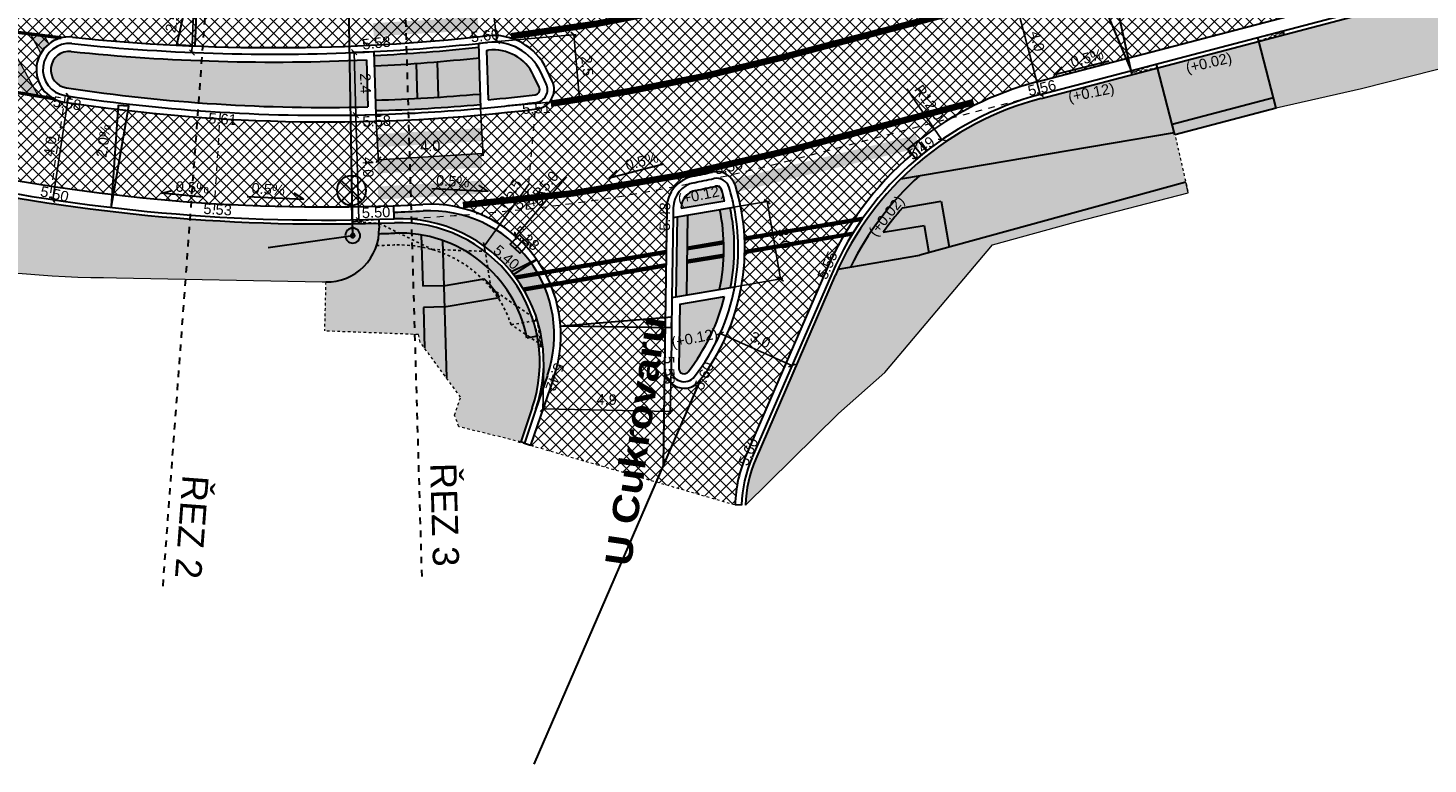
# Model space of a CAD drawing. Extents: x -698823 to -696424, y -1038555 to -1037403.
# Tile 32 of 42: x -696815 to -696761, y -1037972 to -1037944. Entities that reach past the tile are written whole.
import ezdxf
from ezdxf.enums import TextEntityAlignment as Align

# ---------------------------------------------------------------- set-up
doc = ezdxf.new("R2010")
doc.units = 0
for name, pattern in [('ČÁRKOVANÁ10-10', [0.2, 0.1, -0.1]), ('ČÁRKOVANÁ100-100', [2, 1, -1]), ('ČÁRKOVANÁ25-25', [0.5, 0.25, -0.25])]:
    doc.linetypes.add(name, pattern=pattern)
for name, color, linetype, lineweight in [('1-Koty 250', 7, 'Continuous', 25), ('1-Návrh', 1, 'Continuous', 30), ('1-návrh-parková obruba', 22, 'Continuous', 30), ('1-návrh-parková obruba-převýšená', 142, 'Continuous', 30), ('1-návrh-stávající obruby', 21, 'ČÁRKOVANÁ10-10', 30), ('1-návrh-varovný pás', 34, 'Continuous', 30), ('1-návrh-VP', 30, 'Continuous', 30), ('1-návrh-zakončení na stav', 1, 'ČÁRKOVANÁ10-10', 15), ('1-popis 250', 7, 'Continuous', 30), ('1-rampy', 12, 'ČÁRKOVANÁ10-10', 25), ('1-VDZ', 150, 'Continuous', 30), ('1-vpusti', 24, 'Continuous', 30), ('1-řezy', 7, 'ČÁRKOVANÁ25-25', 30), ('1-šrafy-chodník', 41, 'Continuous', 5), ('1-šrafy-komunikace', 254, 'Continuous', 5), ('1-šrafy-ostrůvky', 251, 'Continuous', 5), ('1-šrafy-pojížděný pás', 53, 'Continuous', 5), ('1-šrafy-varovné pásy', 43, 'Continuous', 5), ('1-šrafy-vjezdy', 21, 'Continuous', 5), ('1-šrafy-zeleň', 71, 'Continuous', 5), ('2-VO', 6, 'Continuous', 30), ('2-výšky', 5, 'Continuous', 30)]:
    doc.layers.add(name, color=color, linetype=linetype, lineweight=lineweight)
doc.styles.add('arial', font='arial.ttf')
doc.styles.add('arial black', font='txt')
doc.styles.get("Standard").update_dxf_attribs({"font": 'arial.ttf'})
doc.linetypes.add('VEŘEJNÉ_OSVĚTLENÍ', pattern='A,12.7,-5.08,["VO",Standard,S=2.54,R=0,X=-2.54,Y=-1.27],-5.08', length=22.86)
doc.dimstyles.new('250', dxfattribs={"dimtxt": 0.4, "dimasz": 0.2, "dimexe": 0.09, "dimexo": 0, "dimgap": 0.2, "dimtad": 1, "dimdec": 1, "dimrnd": 0.01, "dimzin": 0, "dimdsep": 46, "dimtxsty": 'arial', "dimblk1": 'OBLIQUE', "dimblk2": 'OBLIQUE', "dimsah": 1, "dimcen": 0, "dimclrd": 256, "dimclre": 256, "dimclrt": 256, "dimazin": 0, "dimtfac": 1, "dimtdec": 1, "dimtofl": 0, "dimtmove": 0, "dimatfit": 3, "dimldrblk": 'OBLIQUE', "dimfxl": 1, "dimtolj": 1, "dimtzin": 0, "dimlwd": -1, "dimlwe": -1, "dimarcsym": 0})

# ---------------------------------------------------------------- blocks, each defined once
blk = doc.blocks.new('_OBLIQUE')
at = {"color": 0, "linetype": 'ByBlock'}
blk.add_line((-0.5, -0.5), (0.5, 0.5), dxfattribs=at)
blk = doc.blocks.new('*D99')
at = {"layer": '1-Koty 250'}
for p, q in [((-696808.412, -1037941.021), (-696808.581, -1037945.018)), ((-696808.412, -1037941.021), (-696808.322, -1037941.025)), ((-696808.581, -1037945.018), (-696808.491, -1037945.022))]:
    blk.add_line(p, q, dxfattribs=at)
at = {"layer": '1-Koty 250', "xscale": 0.2, "yscale": 0.2, "zscale": 0.2}
for p, rotation in [((-696808.412, -1037941.021), 87.58189441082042), ((-696808.581, -1037945.018), 267.5818944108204)]:
    blk.add_blockref('_OBLIQUE', p, dxfattribs=dict(at, rotation=rotation))
at = {"layer": '1-Koty 250', "insert": (-696808.9, -1037943.003), "char_height": 0.4, "attachment_point": 5, "rotation": 87.5819, "style": 'arial'}
blk.add_mtext('\\A1;4.0', dxfattribs=at)
blk = doc.blocks.new('*D100')
at = {"layer": '1-Koty 250'}
for p, q in [((-696797.734, -1037940.656), (-696797.287, -1037940.607)), ((-696796.935, -1037944.592), (-696797.376, -1037940.617)), ((-696797.293, -1037944.632), (-696796.846, -1037944.582))]:
    blk.add_line(p, q, dxfattribs=at)
at = {"layer": '1-Koty 250', "xscale": 0.2, "yscale": 0.2, "zscale": 0.2}
for p, rotation in [((-696797.376, -1037940.617), 96.33503988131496), ((-696796.935, -1037944.592), 276.335039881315)]:
    blk.add_blockref('_OBLIQUE', p, dxfattribs=dict(at, rotation=rotation))
at = {"layer": '1-Koty 250', "insert": (-696796.754, -1037942.56), "char_height": 0.4, "attachment_point": 5, "rotation": 276.335, "style": 'arial'}
blk.add_mtext('\\A1;4.0', dxfattribs=at)
blk = doc.blocks.new('*D101')
at = {"layer": '1-Koty 250'}
for p, q in [((-696813.294, -1037946.684), (-696813.897, -1037950.638)), ((-696813.42, -1037946.665), (-696813.205, -1037946.697)), ((-696814.023, -1037950.619), (-696813.808, -1037950.652))]:
    blk.add_line(p, q, dxfattribs=at)
at = {"layer": '1-Koty 250', "xscale": 0.2, "yscale": 0.2, "zscale": 0.2}
for p, rotation in [((-696813.294, -1037946.684), 81.33117479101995), ((-696813.897, -1037950.638), 261.33117479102)]:
    blk.add_blockref('_OBLIQUE', p, dxfattribs=dict(at, rotation=rotation))
at = {"layer": '1-Koty 250', "insert": (-696813.995, -1037948.6), "char_height": 0.4, "attachment_point": 5, "rotation": 81.3312, "style": 'arial'}
blk.add_mtext('\\A1;4.0', dxfattribs=at)
blk = doc.blocks.new('*D102')
at = {"layer": '1-Koty 250'}
for p, q in [((-696801.559, -1037947.391), (-696802.408, -1037947.415)), ((-696802.318, -1037947.413), (-696802.202, -1037951.411)), ((-696801.443, -1037951.389), (-696802.292, -1037951.414))]:
    blk.add_line(p, q, dxfattribs=at)
at = {"layer": '1-Koty 250', "xscale": 0.2, "yscale": 0.2, "zscale": 0.2}
for p, rotation in [((-696802.318, -1037947.413), 91.66135230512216), ((-696802.202, -1037951.411), 271.6613523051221)]:
    blk.add_blockref('_OBLIQUE', p, dxfattribs=dict(at, rotation=rotation))
at = {"layer": '1-Koty 250', "insert": (-696801.856, -1037949.4), "char_height": 0.4, "attachment_point": 5, "rotation": 271.6614, "style": 'arial'}
blk.add_mtext('\\A1;4.0', dxfattribs=at)
blk = doc.blocks.new('*D103')
at = {"layer": '1-Koty 250'}
for p, q in [((-696801.559, -1037947.391), (-696801.452, -1037949.202)), ((-696797.564, -1037947.154), (-696797.457, -1037948.965)), ((-696801.457, -1037949.112), (-696797.462, -1037948.875))]:
    blk.add_line(p, q, dxfattribs=at)
at = {"layer": '1-Koty 250', "xscale": 0.2, "yscale": 0.2, "zscale": 0.2}
for p, rotation in [((-696801.457, -1037949.112), 183.3986527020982), ((-696797.462, -1037948.875), 3.398652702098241)]:
    blk.add_blockref('_OBLIQUE', p, dxfattribs=dict(at, rotation=rotation))
at = {"layer": '1-Koty 250', "insert": (-696799.484, -1037948.59), "char_height": 0.4, "attachment_point": 5, "rotation": 3.3987, "style": 'arial'}
blk.add_mtext('\\A1;4.0', dxfattribs=at)
blk = doc.blocks.new('*D104')
at = {"layer": '1-Koty 250'}
for p, q in [((-696801.629, -1037944.985), (-696802.478, -1037945.009)), ((-696802.318, -1037947.413), (-696802.388, -1037945.007)), ((-696801.559, -1037947.391), (-696802.408, -1037947.415))]:
    blk.add_line(p, q, dxfattribs=at)
at = {"layer": '1-Koty 250', "xscale": 0.2, "yscale": 0.2, "zscale": 0.2}
for p, rotation in [((-696802.388, -1037945.007), 91.66135230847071), ((-696802.318, -1037947.413), 271.6613523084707)]:
    blk.add_blockref('_OBLIQUE', p, dxfattribs=dict(at, rotation=rotation))
at = {"layer": '1-Koty 250', "insert": (-696801.952, -1037946.198), "char_height": 0.4, "attachment_point": 5, "rotation": 271.6614, "style": 'arial'}
blk.add_mtext('\\A1;2.4', dxfattribs=at)
blk = doc.blocks.new('*D105')
at = {"layer": '1-Koty 250'}
for p, q in [((-696797.632, -1037944.669), (-696793.915, -1037944.326)), ((-696794.005, -1037944.334), (-696793.777, -1037946.804)), ((-696797.404, -1037947.139), (-696793.687, -1037946.796))]:
    blk.add_line(p, q, dxfattribs=at)
at = {"layer": '1-Koty 250', "xscale": 0.2, "yscale": 0.2, "zscale": 0.2}
for p, rotation in [((-696794.005, -1037944.334), 95.27577471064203), ((-696793.777, -1037946.804), 275.2757747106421)]:
    blk.add_blockref('_OBLIQUE', p, dxfattribs=dict(at, rotation=rotation))
at = {"layer": '1-Koty 250', "insert": (-696793.488, -1037945.532), "char_height": 0.4, "attachment_point": 5, "rotation": 275.2758, "style": 'arial'}
blk.add_mtext('\\A1;2.5', dxfattribs=at)
blk = doc.blocks.new('*D106')
at = {"layer": '1-Koty 250'}
for p, q in [((-696777.206, -1037942.757), (-696777.119, -1037942.734)), ((-696776.189, -1037946.625), (-696777.206, -1037942.757)), ((-696776.189, -1037946.625), (-696776.102, -1037946.603))]:
    blk.add_line(p, q, dxfattribs=at)
at = {"layer": '1-Koty 250', "xscale": 0.2, "yscale": 0.2, "zscale": 0.2}
for p, rotation in [((-696777.206, -1037942.757), 104.7229750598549), ((-696776.189, -1037946.625), 284.7229750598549)]:
    blk.add_blockref('_OBLIQUE', p, dxfattribs=dict(at, rotation=rotation))
at = {"layer": '1-Koty 250', "insert": (-696776.306, -1037944.588), "char_height": 0.4, "attachment_point": 5, "rotation": 284.723, "style": 'arial'}
blk.add_mtext('\\A1;4.0', dxfattribs=at)
blk = doc.blocks.new('*D112')
at = {"layer": '1-Koty 250'}
blk.add_line((-696781.284, -1037946.413), (-696779.949, -1037948.351), dxfattribs=at)
at = {"layer": '1-Koty 250', "xscale": 0.2, "yscale": 0.2, "zscale": 0.2, "rotation": 304.5736671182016}
blk.add_blockref('_OBLIQUE', (-696779.949, -1037948.351), dxfattribs=at)
at = {"layer": '1-Koty 250', "insert": (-696780.435, -1037946.933), "char_height": 0.4, "attachment_point": 5, "rotation": 304.5737, "style": 'arial'}
blk.add_mtext('\\A1;R12.0', dxfattribs=at)
blk = doc.blocks.new('*D116')
at = {"layer": '1-Koty 250'}
blk.add_line((-696795.692, -1037950.023), (-696797.422, -1037952.412), dxfattribs=at)
at = {"layer": '1-Koty 250', "xscale": 0.2, "yscale": 0.2, "zscale": 0.2, "rotation": 234.0788251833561}
blk.add_blockref('_OBLIQUE', (-696797.422, -1037952.412), dxfattribs=at)
at = {"layer": '1-Koty 250', "insert": (-696796.462, -1037950.399), "char_height": 0.4, "attachment_point": 5, "rotation": 54.0788, "style": 'arial'}
blk.add_mtext('\\A1;R5.5', dxfattribs=at)
blk = doc.blocks.new('*D117')
at = {"layer": '1-Koty 250'}
blk.add_line((-696794.283, -1037949.772), (-696796.23, -1037952.028), dxfattribs=at)
at = {"layer": '1-Koty 250', "xscale": 0.2, "yscale": 0.2, "zscale": 0.2, "rotation": 229.1969326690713}
blk.add_blockref('_OBLIQUE', (-696796.23, -1037952.028), dxfattribs=at)
at = {"layer": '1-Koty 250', "insert": (-696795.082, -1037950.08), "char_height": 0.4, "attachment_point": 5, "rotation": 49.1969, "style": 'arial'}
blk.add_mtext('\\A1;R5.0', dxfattribs=at)
blk = doc.blocks.new('*D118')
at = {"layer": '1-Koty 250'}
for p, q in [((-696788.412, -1037955.753), (-696788.375, -1037955.671)), ((-696785.67, -1037956.972), (-696788.412, -1037955.753)), ((-696785.67, -1037956.972), (-696785.633, -1037956.89))]:
    blk.add_line(p, q, dxfattribs=at)
at = {"layer": '1-Koty 250', "xscale": 0.2, "yscale": 0.2, "zscale": 0.2}
for p, rotation in [((-696788.412, -1037955.753), 156.0340705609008), ((-696785.67, -1037956.972), 336.0340705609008)]:
    blk.add_blockref('_OBLIQUE', p, dxfattribs=dict(at, rotation=rotation))
at = {"layer": '1-Koty 250', "insert": (-696786.876, -1037955.993), "char_height": 0.4, "attachment_point": 5, "rotation": 336.0341, "style": 'arial'}
blk.add_mtext('\\A1;3.0', dxfattribs=at)
blk = doc.blocks.new('*D119')
at = {"layer": '1-Koty 250'}
for p, q in [((-696788.358, -1037951.006), (-696786.526, -1037950.695)), ((-696786.113, -1037953.668), (-696786.615, -1037950.71)), ((-696787.856, -1037953.964), (-696786.024, -1037953.653))]:
    blk.add_line(p, q, dxfattribs=at)
at = {"layer": '1-Koty 250', "xscale": 0.2, "yscale": 0.2, "zscale": 0.2}
for p, rotation in [((-696786.615, -1037950.71), 99.63490392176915), ((-696786.113, -1037953.668), 279.6349039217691)]:
    blk.add_blockref('_OBLIQUE', p, dxfattribs=dict(at, rotation=rotation))
at = {"layer": '1-Koty 250', "insert": (-696785.965, -1037952.121), "char_height": 0.4, "attachment_point": 5, "rotation": 279.6349, "style": 'arial'}
blk.add_mtext('\\A1;3.0', dxfattribs=at)
blk = doc.blocks.new('*D121')
at = {"layer": '1-Koty 250'}
for p, q in [((-696795.15, -1037956.982), (-696795.187, -1037958.714)), ((-696790.288, -1037957.084), (-696790.325, -1037958.816)), ((-696790.323, -1037958.726), (-696795.185, -1037958.624))]:
    blk.add_line(p, q, dxfattribs=at)
at = {"layer": '1-Koty 250', "xscale": 0.2, "yscale": 0.2, "zscale": 0.2}
for p, rotation in [((-696795.185, -1037958.624), 178.7922639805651), ((-696790.323, -1037958.726), 358.7922639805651)]:
    blk.add_blockref('_OBLIQUE', p, dxfattribs=dict(at, rotation=rotation))
at = {"layer": '1-Koty 250', "insert": (-696792.745, -1037958.271), "char_height": 0.4, "attachment_point": 5, "rotation": 358.7923, "style": 'arial'}
blk.add_mtext('\\A1;4.9', dxfattribs=at)
blk = doc.blocks.new('LA')
at = {"linetype": 'Continuous'}
for p, q in [((-0.265, 1.415), (0.265, 0.885)), ((-0.265, 0.885), (0.265, 1.415)), ((0, 0), (0, 0.775))]:
    blk.add_line(p, q, dxfattribs=at)
for centre, radius in [((0, 1.15), 0.375), ((0, 0), 0.19), ((0, 0), 0.05)]:
    blk.add_circle(centre, radius, dxfattribs=at)
blk = doc.blocks.new('vpusť')
blk.add_line((-0.25, 0), (0.25, 0))
blk.add_lwpolyline([(-0.25, 0.25), (0.25, 0.25), (0.25, -0.25), (-0.25, -0.25)], close=True)

msp = doc.modelspace()

# ---------------------------------------------------------------- hatches: boundary and pattern name
at = {"layer": '1-VDZ'}
for points in [[(-696815.789, -1037944.235, -0.001954), (-696816.324, -1037944.17), (-696814.996, -1037946.594, 0.002119), (-696814.443, -1037946.689)], [(-696814.196, -1037944.404, -0.001923), (-696814.724, -1037944.352), (-696814.347, -1037945.041, -0.094139), (-696814.039, -1037944.691)]]:
    msp.add_hatch(color=256, dxfattribs=at).paths.add_polyline_path(points)
at = {"layer": '1-šrafy-chodník'}
for points in [[(-696797.62, -1037945.221, -0.005377), (-696799.217, -1037945.372), (-696799.177, -1037946.727, 0.006119), (-696797.58, -1037946.603)], [(-696800.015, -1037945.435, -0.005369), (-696801.613, -1037945.535), (-696801.575, -1037946.841, 0.006112), (-696799.976, -1037946.775)], [(-696770.633, -1037949.973), (-696771.069, -1037948.071), (-696780.801, -1037949.723, 0.096274), (-696783.431, -1037953.212), (-696780.783, -1037952.763), (-696780.448, -1037952.671), (-696780.626, -1037951.62), (-696782.185, -1037951.885, -0.026952), (-696781.45, -1037950.949), (-696779.971, -1037950.698), (-696779.672, -1037952.458)], [(-696788.422, -1037951.017), (-696789.658, -1037951.227), (-696789.7, -1037954.277), (-696788.437, -1037954.062, 0.103288)], [(-696798.969, -1037953.923), (-696799.768, -1037953.946), (-696799.825, -1037951.985, 0.051183), (-696800.834, -1037951.919, -0.002145), (-696801.439, -1037951.939, -0.397295), (-696803.473, -1037953.782), (-696803.52, -1037955.654), (-696799.93, -1037955.79), (-696799.87, -1037956.08), (-696799.7, -1037956.311), (-696799.745, -1037954.754), (-696798.945, -1037954.73)], [(-696799.019, -1037952.192), (-696798.969, -1037953.923), (-696797.42, -1037953.66, -0.050567), (-696796.842, -1037954.373), (-696798.945, -1037954.73), (-696798.867, -1037957.439), (-696798.32, -1037958.18), (-696798.551, -1037958.864), (-696798.39, -1037959.31), (-696796.028, -1037959.89), (-696795.586, -1037958.594, 0.130613), (-696795.396, -1037955.852), (-696795.788, -1037955.928, 0.267274)]]:
    msp.add_hatch(color=256, dxfattribs=at).paths.add_polyline_path(points)
at = {"layer": '1-šrafy-komunikace'}
h = msp.add_hatch(dxfattribs=at)
h.set_pattern_fill('ANSI37', color=256, scale=0.1, style=0)
h.paths.add_polyline_path([(-696778.379, -1037940.222), (-696734.971, -1037928.815), (-696732.264, -1037924.744), (-696775.586, -1037936.127, -0.015129), (-696775.821, -1037936.182), (-696789.36, -1037939.305, -0.093337), (-696791.591, -1037940.206), (-696791.484, -1037940.913), (-696797.464, -1037943.149), (-696797.293, -1037944.381, -0.317158), (-696795.037, -1037945.66), (-696794.824, -1037946.112, -0.510913), (-696795.411, -1037947.176), (-696799.764, -1037950.819), (-696789.455, -1037949.745, 0.002747), (-696788.705, -1037949.587, -0.031139), (-696788.613, -1037949.573), (-696780.848, -1037948.391, -0.102236), (-696776.316, -1037946.142), (-696733.382, -1037934.86), (-696734.208, -1037931.717), (-696777.616, -1037943.123, -1)])
h = msp.add_hatch(dxfattribs=at)
h.set_pattern_fill('ANSI37', color=256, scale=0.1, style=0)
h.paths.add_polyline_path([(-696797.464, -1037943.149), (-696809.483, -1037943.73), (-696818.089, -1037942.027), (-696828.517, -1037938.201), (-696828.345, -1037937.731, -0.029494), (-696833.807, -1037935.364), (-696837.248, -1037942.231), (-696837.05, -1037942.33), (-696834.608, -1037943.554, 0.130207), (-696799.764, -1037950.819), (-696795.411, -1037947.176, -0.068427), (-696813.458, -1037946.912, -0.976792), (-696813.14, -1037944.433, 0.053873), (-696797.293, -1037944.38)])
h = msp.add_hatch(dxfattribs=at)
h.set_pattern_fill('ANSI37', color=256, scale=0.1, style=0)
h.paths.add_polyline_path([(-696781.081, -1037948.905), (-696781.241, -1037948.711), (-696781.146, -1037948.632, -0.001946), (-696781.071, -1037948.57), (-696780.856, -1037948.392), (-696788.613, -1037949.573, -0.354924), (-696787.829, -1037950.102, -0.242999), (-696789.195, -1037957.55), (-696787.416, -1037960.379), (-696784.382, -1037953.366, -0.114756)])
h = msp.add_hatch(dxfattribs=at)
h.set_pattern_fill('ANSI37', color=256, scale=0.1, style=0)
edge = h.paths.add_edge_path()
edge.add_arc((-696789.204, -1037950.97), 1.25, 101.5934, 179.2135, ccw=False)
edge.add_line((-696789.455, -1037949.745), (-696799.764, -1037950.819))
edge.add_arc((-696799.497, -1037955.812), 5, 48.3438, 93.0592, ccw=False)
edge.add_line((-696796.174, -1037952.077), (-696796.079, -1037951.978))
edge.add_line((-696796.079, -1037951.978), (-696795.719, -1037952.326))
edge.add_line((-696795.719, -1037952.326), (-696795.817, -1037952.427))
edge.add_arc((-696799.497, -1037955.812), 5, -18.8453, 42.6116, ccw=False)
edge.add_line((-696794.765, -1037957.427), (-696795.649, -1037960.019))
edge.add_line((-696795.649, -1037960.019), (-696787.845, -1037962.291))
edge.add_arc((-696782.598, -1037962.464), 5.25, 156.6, 178.108, ccw=False)
edge.add_line((-696787.416, -1037960.379), (-696789.195, -1037957.55))
edge.add_arc((-696789.788, -1037957.091), 0.75, 179.2135, 322.2924, ccw=False)
edge.add_line((-696790.538, -1037957.081), (-696790.454, -1037950.953))
at = {"layer": '1-šrafy-ostrůvky'}
for points in [[(-696801.92, -1037945.3, -0.038014), (-696813.197, -1037944.98, 0.976792), (-696813.375, -1037946.368, 0.043961), (-696801.868, -1037947.099)], [(-696795.535, -1037945.895, 0.320554), (-696797.26, -1037944.93, -0.000232), (-696797.329, -1037944.938), (-696797.274, -1037946.825, 0.006873), (-696795.478, -1037946.63, 0.510913), (-696795.322, -1037946.347)], [(-696788.355, -1037950.262, 0.390377), (-696788.589, -1037950.125, -0.002747), (-696789.345, -1037950.284, 0.353736), (-696789.904, -1037950.964), (-696788.24, -1037950.682, 0.014125)], [(-696788.242, -1037954.333), (-696789.954, -1037954.624), (-696789.988, -1037957.088, 0.72042), (-696789.63, -1037957.213, 0.104932)]]:
    msp.add_hatch(color=256, dxfattribs=at).paths.add_polyline_path(points)
at = {"layer": '1-šrafy-pojížděný pás'}
msp.add_hatch(color=256, dxfattribs=at).paths.add_polyline_path([(-696799.75, -1037951.069, -0.003995), (-696800.864, -1037951.12), (-696800.855, -1037951.37, -0.526063), (-696795.444, -1037958.642), (-696795.001, -1037957.347, 0.531175)])
at = {"layer": '1-šrafy-varovné pásy'}
for points in [[(-696797.62, -1037945.221), (-696797.632, -1037944.82, -0.013505), (-696801.625, -1037945.135), (-696801.613, -1037945.535, 0.013433)], [(-696799.217, -1037945.372, -0.002686), (-696800.015, -1037945.435), (-696799.976, -1037946.775, 0.003057), (-696799.177, -1037946.727)], [(-696797.569, -1037947.003), (-696797.58, -1037946.603, -0.01529), (-696801.575, -1037946.841), (-696801.564, -1037947.241, 0.015197)], [(-696767.178, -1037947.141), (-696767.279, -1037946.755), (-696771.148, -1037947.771), (-696771.046, -1037948.158)], [(-696780.801, -1037949.723), (-696781.509, -1037949.843, 0.089412), (-696783.912, -1037953.294), (-696783.431, -1037953.212, -0.096274)], [(-696779.971, -1037950.698), (-696781.45, -1037950.949, 0.026952), (-696782.185, -1037951.885), (-696780.626, -1037951.62), (-696780.448, -1037952.671), (-696779.672, -1037952.458)], [(-696789.658, -1037951.227), (-696790.059, -1037951.295), (-696790.101, -1037954.345), (-696789.7, -1037954.277)], [(-696788.027, -1037950.95), (-696788.422, -1037951.017, -0.103288), (-696788.437, -1037954.062), (-696788.014, -1037953.99, 0.097763)], [(-696800.849, -1037951.519, -0.002104), (-696801.439, -1037951.539), (-696801.434, -1037951.725, -0.026843), (-696801.439, -1037951.939, 0.002145), (-696800.834, -1037951.919, -0.370025), (-696795.788, -1037955.928), (-696795.396, -1037955.852, 0.370025)], [(-696798.945, -1037954.73), (-696799.745, -1037954.754), (-696799.7, -1037956.311), (-696798.867, -1037957.439)]]:
    msp.add_hatch(color=256, dxfattribs=at).paths.add_polyline_path(points)
for points in [[(-696799.019, -1037952.192, 0.04212), (-696799.825, -1037951.985), (-696799.768, -1037953.946), (-696798.969, -1037953.923)], [(-696797.42, -1037953.66), (-696798.969, -1037953.923), (-696798.945, -1037954.73), (-696796.842, -1037954.373, 0.050567)]]:
    msp.add_hatch(color=256, dxfattribs=at).paths.add_polyline_path(points, flags=17)
at = {"layer": '1-šrafy-vjezdy'}
msp.add_hatch(color=256, dxfattribs=at).paths.add_polyline_path([(-696767.848, -1037944.589), (-696771.717, -1037945.605), (-696771.148, -1037947.771), (-696767.279, -1037946.755)])
at = {"layer": '1-šrafy-zeleň'}
for points in [[(-696758.91, -1037945.13), (-696747.29, -1037941.868), (-696747.949, -1037939.36), (-696767.848, -1037944.589), (-696767.178, -1037947.141), (-696763.92, -1037946.41)], [(-696771.717, -1037945.605), (-696776.151, -1037946.771, 0.132609), (-696781.509, -1037949.843), (-696771.069, -1037948.071)], [(-696801.434, -1037951.725), (-696801.439, -1037951.539, -0.061233), (-696818.482, -1037949.944), (-696821.507, -1037951.794), (-696821.649, -1037952.368), (-696819.28, -1037952.87, 0.048134), (-696811.46, -1037953.62), (-696803.61, -1037953.78), (-696803.457, -1037953.782, 0.426348)], [(-696778.02, -1037952.37), (-696774.78, -1037951.47), (-696770.54, -1037950.38), (-696770.633, -1037949.973), (-696780.783, -1037952.763), (-696783.912, -1037953.294, 0.005342), (-696784.015, -1037953.525), (-696787.049, -1037960.538, 0.094123), (-696787.446, -1037962.304), (-696783.9, -1037958.8), (-696782.13, -1037957.24)]]:
    msp.add_hatch(color=256, dxfattribs=at).paths.add_polyline_path(points)

# ---------------------------------------------------------------- linework, layer by layer
at = {"layer": '1-Návrh'}
for p, q in [((-696776.189, -1037946.625), (-696733.255, -1037935.344)), ((-696776.151, -1037946.771), (-696733.217, -1037935.489)), ((-696766.881, -1037944.335), (-696766.919, -1037944.19)), ((-696797.636, -1037944.669), (-696797.564, -1037947.154)), ((-696767.848, -1037944.589), (-696767.887, -1037944.444)), ((-696801.92, -1037945.3), (-696801.868, -1037947.099)), ((-696801.629, -1037944.984), (-696801.559, -1037947.391)), ((-696797.329, -1037944.938), (-696797.274, -1037946.825)), ((-696795.322, -1037946.347), (-696795.535, -1037945.895)), ((-696795.05, -1037946.219), (-696795.263, -1037945.767)), ((-696772.684, -1037945.86), (-696772.722, -1037945.715)), ((-696771.717, -1037945.605), (-696771.755, -1037945.46)), ((-696789.904, -1037950.964), (-696788.24, -1037950.682)), ((-696790.209, -1037951.32), (-696787.879, -1037950.925)), ((-696790.204, -1037950.956), (-696790.209, -1037951.32)), ((-696790.059, -1037951.295), (-696790.101, -1037954.345)), ((-696789.904, -1037950.96), (-696789.904, -1037950.964)), ((-696802.439, -1037951.561), (-696802.441, -1037951.411)), ((-696801.443, -1037951.389), (-696801.439, -1037951.539)), ((-696790.209, -1037951.32), (-696790.251, -1037954.37)), ((-696790.251, -1037954.37), (-696787.856, -1037953.964)), ((-696784.152, -1037953.466), (-696787.187, -1037960.478)), ((-696784.015, -1037953.525), (-696787.049, -1037960.538)), ((-696790.251, -1037954.37), (-696790.288, -1037957.084)), ((-696789.954, -1037954.624), (-696788.242, -1037954.333)), ((-696789.954, -1037954.624), (-696789.988, -1037957.088)), ((-696795.394, -1037955.243), (-696795.537, -1037955.287)), ((-696795.335, -1037956.247), (-696795.186, -1037956.23)), ((-696795.586, -1037958.594), (-696796.028, -1037959.89)), ((-696795.444, -1037958.642), (-696795.886, -1037959.938)), ((-696795.887, -1037959.938), (-696796.028, -1037959.89))]:
    msp.add_line(p, q, dxfattribs=at)
at = {"layer": '1-Návrh', "linetype": 'ČÁRKOVANÁ10-10', "lineweight": 15}
msp.add_line((-696775.658, -1037946.641), (-696775.658, -1037946.641), dxfattribs=at)
at = {"layer": '1-Návrh'}
for centre, radius, start, end in [((-696813.27, -1037945.676), 1, 84.0218, 261.3312), ((-696805.458, -1037871.084), 74, 264.02177, 272.96629), ((-696805.458, -1037871.084), 74, 272.96629, 276.06759), ((-696805.458, -1037871.084), 74.15, 272.96365, 276.05866), ((-696805.458, -1037871.084), 74, 276.06759, 276.33504), ((-696797.072, -1037946.62), 2, 25.2413, 96.335), ((-696813.27, -1037945.676), 0.7, 84.0218, 261.3312), ((-696805.458, -1037871.084), 74.3, 264.02177, 272.72963), ((-696805.458, -1037871.084), 74.3, 276.28182, 276.33504), ((-696797.072, -1037946.62), 1.7, 25.2413, 96.335), ((-696803.473, -1037881.418), 65.7, 261.33117, 271.39973), ((-696795.503, -1037946.432), 0.2, 276.9891, 25.2413), ((-696795.503, -1037946.432), 0.5, 276.9891, 25.2413), ((-696803.473, -1037881.418), 66, 261.33117, 271.66135), ((-696803.473, -1037881.418), 65.85, 271.66135, 275.14388), ((-696803.473, -1037881.418), 66, 275.13595, 276.98907), ((-696803.473, -1037881.418), 65.7, 275.41399, 276.98907), ((-696773.139, -1037958.231), 12, 104.723, 156.6), ((-696773.139, -1037958.231), 11.85, 104.723, 156.6), ((-696803.473, -1037881.418), 66, 271.66135, 275.13595), ((-696803.473, -1037881.418), 70, 257.5959, 272.1435), ((-696803.473, -1037881.418), 70.15, 257.64524, 272.1435), ((-696789.204, -1037950.97), 1, 101.5934, 179.2135), ((-696803.473, -1037881.418), 70, 281.59341, 282.22299), ((-696803.473, -1037881.418), 70.3, 281.59341, 282.22299), ((-696788.547, -1037950.32), 0.5, 16.9249, 102.223), ((-696788.547, -1037950.32), 0.2, 16.9249, 102.223), ((-696795.722, -1037952.504), 8, 11.3844, 16.9249), ((-696789.204, -1037950.97), 0.7, 101.5934, 179.2135), ((-696795.722, -1037952.504), 7.7, 13.688, 16.9249), ((-696795.722, -1037952.504), 7.85, 349.0832, 11.4178), ((-696795.722, -1037952.504), 8, 349.4854, 11.3844), ((-696800.649, -1037956.866), 5.5, 341.1547, 92.1435), ((-696800.649, -1037956.866), 5.35, 341.1547, 92.1435), ((-696795.722, -1037952.504), 8, 322.2924, 349.4854), ((-696795.722, -1037952.504), 7.7, 322.2924, 346.2534), ((-696789.788, -1037957.091), 0.5, 179.2135, 322.2924), ((-696789.788, -1037957.091), 0.2, 179.2135, 322.2924), ((-696782.598, -1037962.464), 5, 156.6, 178.108), ((-696782.598, -1037962.464), 4.85, 156.6, 178.108)]:
    msp.add_arc(centre, radius, start, end, dxfattribs=at)
at = {"layer": '1-návrh-parková obruba'}
for p, q in [((-696767.178, -1037947.141), (-696767.848, -1037944.589)), ((-696771.046, -1037948.158), (-696771.717, -1037945.605)), ((-696781.509, -1037949.843), (-696771.069, -1037948.071)), ((-696801.439, -1037951.539), (-696801.434, -1037951.725))]:
    msp.add_line(p, q, dxfattribs=at)
msp.add_arc((-696803.433, -1037951.783), 2, 268.8403, 1.6614, dxfattribs=at)
at = {"layer": '1-návrh-parková obruba-převýšená'}
for p in [(-696770.633, -1037949.973), (-696783.912, -1037953.294)]:
    msp.add_line(p, (-696780.783, -1037952.763), dxfattribs=at)
at = {"layer": '1-návrh-stávající obruby'}
msp.add_line((-696796.127, -1037959.869), (-696795.887, -1037959.938), dxfattribs=at)
at = {"layer": '1-návrh-varovný pás'}
for p, q in [((-696799.217, -1037945.372), (-696799.177, -1037946.727)), ((-696800.015, -1037945.435), (-696799.976, -1037946.775)), ((-696767.279, -1037946.755), (-696771.148, -1037947.771)), ((-696767.178, -1037947.141), (-696771.046, -1037948.158)), ((-696781.45, -1037950.949), (-696779.971, -1037950.698)), ((-696779.971, -1037950.698), (-696779.672, -1037952.458)), ((-696789.658, -1037951.227), (-696789.7, -1037954.277)), ((-696782.185, -1037951.885), (-696780.626, -1037951.62)), ((-696780.626, -1037951.62), (-696780.448, -1037952.671)), ((-696799.825, -1037951.985), (-696799.768, -1037953.946)), ((-696799.019, -1037952.192), (-696798.867, -1037957.439)), ((-696798.969, -1037953.923), (-696799.768, -1037953.946)), ((-696798.969, -1037953.923), (-696797.42, -1037953.66)), ((-696798.945, -1037954.73), (-696796.842, -1037954.373)), ((-696798.945, -1037954.73), (-696799.745, -1037954.754)), ((-696799.745, -1037954.754), (-696799.7, -1037956.311)), ((-696795.396, -1037955.852), (-696795.788, -1037955.928))]:
    msp.add_line(p, q, dxfattribs=at)
for centre, radius, start, end in [((-696805.458, -1037871.084), 74.55, 272.96365, 276.05866), ((-696803.473, -1037881.418), 65.45, 271.66135, 275.14388), ((-696773.139, -1037958.231), 11.45, 132.0044, 154.001), ((-696795.722, -1037952.504), 7.45, 347.9254, 11.5136), ((-696773.139, -1037958.231), 11.05, 138.7718, 144.9473), ((-696803.473, -1037881.418), 70.55, 271.652, 272.1435), ((-696800.649, -1037956.866), 4.95, 10.9205, 92.1435), ((-696800.649, -1037956.866), 4.55, 33.2135, 44.7927)]:
    msp.add_arc(centre, radius, start, end, dxfattribs=at)
at = {"layer": '1-návrh-VP'}
for p, q in [((-696776.316, -1037946.142), (-696733.382, -1037934.86)), ((-696794.824, -1037946.112), (-696795.037, -1037945.66)), ((-696800.855, -1037951.37), (-696800.873, -1037950.87)), ((-696790.454, -1037950.953), (-696790.538, -1037957.081)), ((-696784.382, -1037953.366), (-696787.416, -1037960.379)), ((-696794.765, -1037957.427), (-696795.649, -1037960.019)), ((-696795.001, -1037957.347), (-696795.444, -1037958.642)), ((-696795.886, -1037959.938), (-696795.649, -1037960.019)), ((-696787.595, -1037962.299), (-696787.845, -1037962.291))]:
    msp.add_line(p, q, dxfattribs=at)
for centre, radius, start, end in [((-696803.473, -1037881.418), 69.5, 243.385, 273.05919), ((-696813.27, -1037945.676), 1.25, 84.0218, 261.3312), ((-696805.458, -1037871.084), 73.75, 264.02177, 276.33504), ((-696797.072, -1037946.62), 2.25, 25.2413, 96.335), ((-696795.503, -1037946.432), 0.75, 276.9891, 25.2413), ((-696773.139, -1037958.231), 12.5, 104.723, 128.1062), ((-696803.473, -1037881.418), 66.25, 261.33117, 276.98907), ((-696773.139, -1037958.231), 12.5, 129.3841, 130.3982), ((-696773.139, -1037958.231), 12.25, 130.4143, 156.6), ((-696803.473, -1037881.418), 69.75, 281.59341, 282.22299), ((-696788.547, -1037950.32), 0.75, 16.9249, 102.223), ((-696789.204, -1037950.97), 1.25, 101.5934, 179.2135), ((-696795.722, -1037952.504), 8.25, 322.2924, 16.9249), ((-696803.473, -1037881.418), 69.75, 272.1435, 273.05919), ((-696799.497, -1037955.812), 5, 341.1547, 93.0592), ((-696799.497, -1037955.812), 4.75, 341.1547, 93.0592), ((-696789.788, -1037957.091), 0.75, 179.2135, 322.2924), ((-696782.598, -1037962.464), 5.25, 156.6, 178.108)]:
    msp.add_arc(centre, radius, start, end, dxfattribs=at)
at = {"layer": '1-návrh-zakončení na stav'}
for p, q in [((-696771.069, -1037948.071), (-696770.54, -1037950.38)), ((-696803.473, -1037953.782), (-696803.52, -1037955.654)), ((-696799.93, -1037955.79), (-696803.52, -1037955.654)), ((-696799.87, -1037956.08), (-696799.93, -1037955.79)), ((-696798.32, -1037958.18), (-696799.87, -1037956.08)), ((-696798.551, -1037958.864), (-696798.32, -1037958.18)), ((-696798.39, -1037959.31), (-696798.551, -1037958.864)), ((-696796.028, -1037959.89), (-696798.39, -1037959.31)), ((-696795.649, -1037960.019), (-696787.845, -1037962.291))]:
    msp.add_line(p, q, dxfattribs=at)
at = {"layer": '1-rampy'}
for p, q in [((-696801.443, -1037951.389), (-696802.44, -1037951.486)), ((-696802.44, -1037951.486), (-696801.439, -1037951.539))]:
    msp.add_line(p, q, dxfattribs=at)
for points in [[(-696767.839, -1037944.586), (-696766.9, -1037944.262), (-696767.887, -1037944.444)], [(-696771.717, -1037945.605), (-696772.703, -1037945.787), (-696771.755, -1037945.46)], [(-696801.436, -1037951.539), (-696799.409, -1037952.54), (-696797.406, -1037952.61)], [(-696795.187, -1037956.222), (-696796.39, -1037955.412), (-696795.394, -1037955.243), (-696797.161, -1037954.022), (-696797.412, -1037952.419)], [(-696795.394, -1037955.243), (-696795.26, -1037956.239), (-696795.537, -1037955.287)]]:
    msp.add_lwpolyline(points, dxfattribs=at)
for centre, radius, start, end in [((-696803.473, -1037881.418), 71, 271.56975, 272.1435), ((-696800.649, -1037956.866), 4.5, 18.8422, 92.1435)]:
    msp.add_arc(centre, radius, start, end, dxfattribs=at)
at = {"layer": '1-VDZ', "lineweight": 0}
for p, q in [((-696814.443, -1037946.689), (-696815.789, -1037944.235)), ((-696814.347, -1037945.041), (-696814.724, -1037944.352)), ((-696814.039, -1037944.691), (-696814.196, -1037944.404)), ((-696813.894, -1037946.779), (-696813.91, -1037946.749))]:
    msp.add_line(p, q, dxfattribs=at)
at = {"layer": '1-VDZ'}
for p, q in [((-696787.483, -1037952.074), (-696782.937, -1037951.303)), ((-696787.481, -1037952.125), (-696782.977, -1037951.36)), ((-696787.478, -1037952.175), (-696783.017, -1037951.418)), ((-696789.676, -1037952.548), (-696788.274, -1037952.31)), ((-696789.675, -1037952.497), (-696788.276, -1037952.26)), ((-696789.674, -1037952.447), (-696788.278, -1037952.209)), ((-696787.474, -1037952.682), (-696783.387, -1037951.988)), ((-696787.473, -1037952.631), (-696783.352, -1037951.931)), ((-696787.472, -1037952.58), (-696783.317, -1037951.874)), ((-696796.251, -1037953.563), (-696790.476, -1037952.583)), ((-696796.217, -1037953.608), (-696790.477, -1037952.634)), ((-696796.185, -1037953.653), (-696790.478, -1037952.684)), ((-696789.683, -1037953.057), (-696788.278, -1037952.818)), ((-696789.682, -1037953.006), (-696788.276, -1037952.767)), ((-696789.681, -1037952.955), (-696788.275, -1037952.716)), ((-696795.943, -1037954.018), (-696790.483, -1037953.091)), ((-696795.916, -1037954.064), (-696790.484, -1037953.142)), ((-696795.889, -1037954.11), (-696790.485, -1037953.193)), ((-696790.538, -1037957.081), (-696790.589, -1037960.786)), ((-696789.18, -1037957.531), (-696795.523, -1037972.189))]:
    msp.add_line(p, q, dxfattribs=at)
at = {"layer": '1-VDZ', "const_width": 0.125}
for points in [[(-696847.122, -1037933.044), (-696829.497, -1037941.888, 0.05996), (-696818.253, -1037945.932, 0.016995), (-696813.842, -1037946.787, 0.106798)], [(-696835.55, -1037938.85, 0.08274), (-696813.563, -1037944.461, 0.08274)]]:
    msp.add_lwpolyline(points, format="xyb", dxfattribs=at)
at = {"layer": '1-VDZ', "linetype": 'ČÁRKOVANÁ100-100', "const_width": 0.25, "flags": 128}
for points in [[(-696779.08, -1037940.535), (-696786.683, -1037942.533, -0.033524), (-696796.401, -1037944.401, -0.033524)], [(-696778.381, -1037943.195), (-696785.984, -1037945.193, -0.029623), (-696794.879, -1037946.975, -0.029623)], [(-696778.736, -1037946.915), (-696785.778, -1037948.757, -0.044965), (-696798.234, -1037950.845)]]:
    msp.add_lwpolyline(points, format="xyb", dxfattribs=at)
at = {"layer": '1-VDZ', "const_width": 0.5}
for points in [[(-696801.653, -1037944.15), (-696797.658, -1037943.919)], [(-696801.53, -1037948.389), (-696797.535, -1037948.158)], [(-696787.829, -1037950.102), (-696780.878, -1037948.415)], [(-696801.501, -1037949.389), (-696797.506, -1037949.158)], [(-696801.472, -1037950.389), (-696797.477, -1037950.158)]]:
    msp.add_lwpolyline(points, dxfattribs=at)
at = {"layer": '1-řezy'}
for p, q in [((-696809.685, -1037965.393), (-696807.4, -1037934.503)), ((-696799.796, -1037965.025), (-696800.659, -1037935.249))]:
    msp.add_line(p, q, dxfattribs=at)
at = {"layer": '1-šrafy-komunikace'}
msp.add_line((-696781.081, -1037948.905), (-696780.853, -1037948.396), dxfattribs=at)
at = {"layer": '1-šrafy-zeleň'}
for p, q in [((-696758.91, -1037945.13), (-696763.92, -1037946.41)), ((-696763.92, -1037946.41), (-696767.178, -1037947.141)), ((-696770.54, -1037950.38), (-696770.633, -1037949.973)), ((-696774.78, -1037951.47), (-696770.54, -1037950.38)), ((-696778.02, -1037952.37), (-696774.78, -1037951.47)), ((-696782.13, -1037957.24), (-696778.02, -1037952.37)), ((-696783.9, -1037958.8), (-696782.13, -1037957.24)), ((-696787.446, -1037962.304), (-696783.9, -1037958.8))]:
    msp.add_line(p, q, dxfattribs=at)
msp.add_lwpolyline([(-696821.507, -1037951.794), (-696821.649, -1037952.368), (-696819.28, -1037952.87, 0.048134), (-696811.46, -1037953.62), (-696803.61, -1037953.78), (-696803.473, -1037953.782)], format="xyb", dxfattribs=at)
at = {"layer": '2-VO', "linetype": 'VEŘEJNÉ_OSVĚTLENÍ', "ltscale": 0.05}
msp.add_lwpolyline([(-696805.67, -1037952.47), (-696802.441, -1037952.011), (-696802.638, -1037940.286), (-696796.591, -1037939.834)], dxfattribs=at)
at = {"layer": '2-výšky', "linetype": 'ČÁRKOVANÁ25-25', "lineweight": 15}
for p, q in [((-696813.42, -1037946.665), (-696814.023, -1037950.619)), ((-696795.802, -1037950.997), (-696795.442, -1037946.928)), ((-696807.506, -1037947.295), (-696807.751, -1037951.288))]:
    msp.add_line(p, q, dxfattribs=at)
at = {"layer": '2-výšky'}
for points in [[(-696808.319, -1037941.025), (-696808.472, -1037944.775), (-696809.154, -1037944.723), (-696808.319, -1037941.025)], [(-696772.722, -1037945.715), (-696773.525, -1037942.048), (-696774.186, -1037942.218), (-696772.722, -1037945.715)], [(-696773.575, -1037945.344), (-696775.654, -1037945.874), (-696775.356, -1037945.572)], [(-696811.663, -1037950.945), (-696810.995, -1037947.064), (-696811.391, -1037947.04), (-696811.663, -1037950.871)], [(-696790.57, -1037949.287), (-696792.649, -1037949.817), (-696792.35, -1037949.515)], [(-696799.42, -1037950.217), (-696797.277, -1037950.319), (-696797.63, -1037950.083)], [(-696808.165, -1037950.544), (-696809.73, -1037950.392), (-696809.336, -1037950.286)], [(-696806.469, -1037950.519), (-696804.326, -1037950.622), (-696804.679, -1037950.385)], [(-696796.303, -1037953.494), (-696795.415, -1037952.924), (-696796.381, -1037953.396), (-696796.303, -1037953.494)], [(-696794.509, -1037955.463), (-696790.267, -1037955.521), (-696790.261, -1037955.123), (-696794.423, -1037955.464)]]:
    msp.add_lwpolyline(points, dxfattribs=at)
at = {"layer": '2-výšky', "linetype": 'ČÁRKOVANÁ25-25', "lineweight": 15}
for points in [[(-696795.802, -1037950.997, 0.035948), (-696785.907, -1037949.179), (-696776.189, -1037946.625)], [(-696800.223, -1037951.343, 0.015829), (-696795.802, -1037950.997, 0.015829)]]:
    msp.add_lwpolyline(points, format="xyb", dxfattribs=at)

# ---------------------------------------------------------------- block references
at = {"layer": '1-vpusti'}
for p, rotation in [((-696780.889, -1037948.744), 129.607112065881), ((-696796.073, -1037952.332), 225.9658425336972)]:
    msp.add_blockref('vpusť', p, dxfattribs=dict(at, rotation=rotation))
at = {"layer": '2-VO', "xscale": -1.5, "yscale": 1.5, "zscale": 1.5, "rotation": 1.478193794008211}
msp.add_blockref('LA', (-696802.441, -1037952.011), dxfattribs=at)

# ---------------------------------------------------------------- texts
at = {"layer": '1-popis 250', "style": 'arial black'}
msp.add_text('U Cukrovaru', height=1, rotation=81.8033, dxfattribs=at).set_placement((-696791.655, -1037959.849), align=Align.MIDDLE)
at = {"layer": '1-řezy', "style": 'arial'}
for s, rotation, p in [('ŘEZ 3', 271.6065, (-696799.486, -1037960.704)), ('ŘEZ 2', 265.7141, (-696808.934, -1037961.127))]:
    msp.add_text(s, height=1, rotation=rotation, dxfattribs=at).set_placement(p)
at = {"layer": '2-výšky', "linetype": 'ByBlock', "style": 'arial'}
for s, rotation, p in [('2.5%%%', 75.1127, (-696809.064, -1037943.679)), ('5.60', 6.3577, (-696797.371, -1037944.573, -185.5)), ('5.58', 6.3577, (-696801.514, -1037944.852, -185.5)), ('0.5%%%', 15.1552, (-696774.354, -1037945.419)), ('(+0.02)', 13.208, (-696769.71, -1037945.6, -185.97)), ('5.56', 13.2961, (-696776.081, -1037946.562, -185.6)), ('(+0.12)', 11.5655, (-696774.206, -1037946.74)), ('5.58', 351.7523, (-696813.375, -1037947.158, -556.56)), ('5.51', 2.0544, (-696795.421, -1037947.347, -185.6)), ('5.61', 356.6824, (-696807.422, -1037947.76, -185.61)), ('5.58', 2.0544, (-696801.519, -1037947.837, -185.6)), ('2.0%%%', 81.7136, (-696811.756, -1037948.421)), ('5.49', 35.7585, (-696780.618, -1037948.832, -185.6)), ('0.5%%%', 15.1552, (-696791.349, -1037949.362)), ('5.50', 11.9588, (-696788.045, -1037949.573, -185.6)), ('0.5%%%', 356.4018, (-696798.631, -1037950.135)), ('5.50', 347.5796, (-696813.868, -1037950.617, -371.08)), ('0.5%%%', 356.4018, (-696808.572, -1037950.368)), ('0.5%%%', 356.4018, (-696805.68, -1037950.438)), ('(+0.12)', 11.5655, (-696789.108, -1037950.648)), ('5.46', 11.3883, (-696795.651, -1037950.916, -185.61)), ('(+0.02)', 51.1387, (-696781.911, -1037951.385, -185.97)), ('5.53', 356.6824, (-696807.61, -1037951.212, -185.61)), ('5.50', 2.0544, (-696801.542, -1037951.322, -185.6)), ('5.48', 89.4125, (-696790.324, -1037951.284, -185.6)), ('5.38', 318.8834, (-696795.94, -1037952.262, -0.23)), ('5.40', 318.8834, (-696796.703, -1037952.986, -185.6)), ('5.55', 66.2045, (-696784.135, -1037953.227, -185.6)), ('(+0.12)', 11.5655, (-696789.351, -1037956.114)), ('5.58', 271.0466, (-696790.557, -1037957.153, -185.6)), ('5.42', 250.0828, (-696794.912, -1037957.343, -185.6)), ('5.60', 66.2045, (-696788.856, -1037957.448, -185.6)), ('5.60', 66.2045, (-696787.155, -1037960.345, -371.16))]:
    msp.add_text(s, height=0.4, rotation=rotation, dxfattribs=at).set_placement(p, align=Align.CENTER)

# ---------------------------------------------------------------- dimensions: what is measured, and where the dimension line sits
at = {"layer": '1-Koty 250'}
for p1, p2, distance, picture, middle in [((-696797.293, -1037944.632), (-696797.734, -1037940.656), -0.36, '*D100', (-696796.754, -1037942.56)), ((-696808.412, -1037941.021), (-696808.581, -1037945.018), 0, '*D99', (-696808.9, -1037943.003)), ((-696776.189, -1037946.625), (-696777.206, -1037942.757), 0, '*D106', (-696776.306, -1037944.588)), ((-696797.632, -1037944.669), (-696797.404, -1037947.139), 3.643, '*D105', (-696793.488, -1037945.532)), ((-696801.559, -1037947.391), (-696801.629, -1037944.985), 0.759, '*D104', (-696801.952, -1037946.198)), ((-696813.42, -1037946.665), (-696814.023, -1037950.619), 0.128, '*D101', (-696813.995, -1037948.6)), ((-696801.559, -1037947.391), (-696801.443, -1037951.389), -0.759, '*D102', (-696801.856, -1037949.4)), ((-696801.559, -1037947.391), (-696797.564, -1037947.154), -1.724, '*D103', (-696799.484, -1037948.59)), ((-696787.856, -1037953.964), (-696788.358, -1037951.006), -1.768, '*D119', (-696785.965, -1037952.121)), ((-696785.67, -1037956.972), (-696788.412, -1037955.753), 0, '*D118', (-696786.876, -1037955.993)), ((-696790.288, -1037957.084), (-696795.15, -1037956.982), 1.643, '*D121', (-696792.745, -1037958.271))]:
    dim = msp.add_aligned_dim(p1=p1, p2=p2, distance=distance, dimstyle='250', dxfattribs=at)
    dim.commit()
    dim.dimension.update_dxf_attribs({"geometry": picture, "text_midpoint": middle})
for center, mpoint, picture, middle in [((-696773.139, -1037958.231), (-696779.949, -1037948.351), '*D112', (-696780.768, -1037947.162)), ((-696799.497, -1037955.812), (-696796.23, -1037952.028), '*D117', (-696794.776, -1037950.344)), ((-696800.649, -1037956.866), (-696797.422, -1037952.412), '*D116', (-696796.136, -1037950.636))]:
    dim = msp.add_radius_dim(center=center, mpoint=mpoint, dimstyle='250', dxfattribs=at)
    dim.commit()
    dim.dimension.update_dxf_attribs({"geometry": picture, "text_midpoint": middle, "dimtype": 164})

doc.saveas('drawing.dxf')
